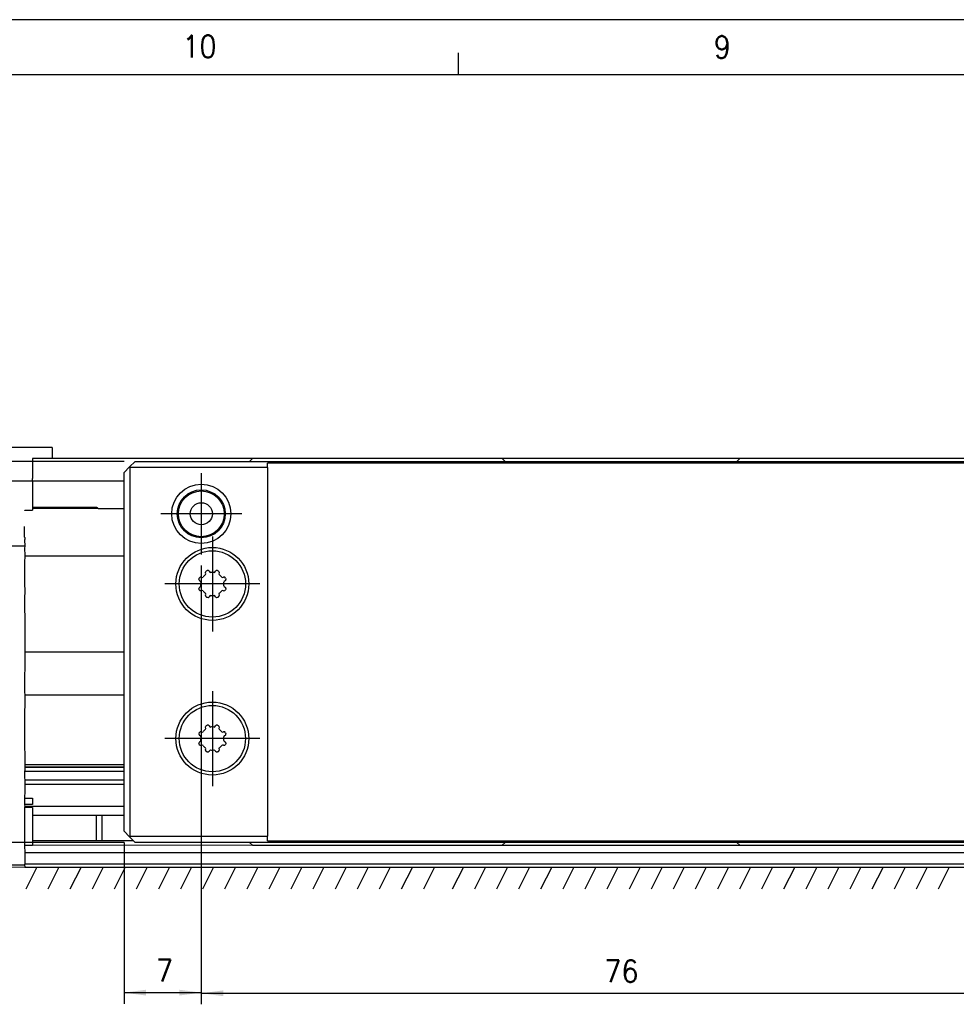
# Model space of a CAD drawing. Header units: millimetres. Extents: x -285 to 3669, y -217 to 203.
# Tile 6 of 21: x -163 to -79, y 114 to 203. Entities that reach past the tile are written whole.
import ezdxf

# ---------------------------------------------------------------- set-up
doc = ezdxf.new("R2010")
doc.units = ezdxf.units.MM
doc.linetypes.add('DOT_CENTER', pattern=[14, 12, -1, 0, -1])
doc.layers.add('1', color=7, linetype='Continuous')
doc.styles.add('CONVERTER_11', font='txt.shx', dxfattribs={"width": 0.9})
doc.dimstyles.new('ME10_DIM_13', dxfattribs={"dimtxt": 2, "dimasz": 2, "dimexe": 1, "dimexo": 1, "dimgap": 1, "dimtad": 1, "dimdsep": 46, "dimtxsty": 'CONVERTER_11', "dimsah": 1, "dimcen": 0.09, "dimclrd": 2, "dimclre": 2, "dimclrt": 2, "dimadec": 0, "dimazin": 0, "dimtfac": 1, "dimtdec": 4, "dimtix": 1, "dimtmove": 0, "dimatfit": 3, "dimfxl": 1, "dimtolj": 1, "dimtzin": 0, "dimarcsym": 0})
doc.dimstyles.new('ME10_DIM_14', dxfattribs={"dimtxt": 2, "dimasz": 2, "dimexe": 1, "dimexo": 1, "dimgap": 1, "dimtad": 1, "dimdsep": 46, "dimtxsty": 'CONVERTER_11', "dimsah": 1, "dimcen": 0.09, "dimclrd": 2, "dimclre": 2, "dimclrt": 2, "dimadec": 0, "dimazin": 0, "dimtfac": 1, "dimtdec": 4, "dimtix": 1, "dimtmove": 0, "dimatfit": 3, "dimfxl": 1, "dimtolj": 1, "dimtzin": 0, "dimarcsym": 0})
doc.dimstyles.new('ME10_DIM_15', dxfattribs={"dimtxt": 2, "dimasz": 2, "dimexe": 1, "dimexo": 1, "dimgap": 1, "dimtad": 1, "dimdec": 0, "dimdsep": 46, "dimtxsty": 'CONVERTER_11', "dimsah": 1, "dimcen": 0.09, "dimclrd": 2, "dimclre": 2, "dimclrt": 2, "dimadec": 0, "dimazin": 0, "dimtfac": 1, "dimtdec": 4, "dimtix": 1, "dimtmove": 0, "dimatfit": 3, "dimfxl": 1, "dimtolj": 1, "dimtzin": 0, "dimarcsym": 0})
doc.dimstyles.new('ME10_DIM_16', dxfattribs={"dimtxt": 2, "dimasz": 2, "dimexe": 1, "dimexo": 1, "dimgap": 1, "dimtad": 1, "dimdec": 0, "dimdsep": 46, "dimtxsty": 'CONVERTER_11', "dimsah": 1, "dimcen": 0.09, "dimclrd": 2, "dimclre": 2, "dimclrt": 2, "dimadec": 0, "dimazin": 0, "dimtfac": 1, "dimtdec": 4, "dimtix": 1, "dimtmove": 0, "dimatfit": 3, "dimfxl": 1, "dimtolj": 1, "dimtzin": 0, "dimarcsym": 0})

# ---------------------------------------------------------------- blocks, each defined once
blk = doc.blocks.new('Regla_G-3040-VS4__3', base_point=(-177.3645490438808, 126.2364653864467))
at = {"color": 7, "linetype": 'Continuous'}
for p, q in [((-160.4148033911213, 164.2364543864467), (-168.4147342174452, 164.2364542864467)), ((-160.4148033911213, 164.2364543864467), (-160.4148033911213, 163.2364543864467)), ((-162.2148033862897, 163.2364543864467), (-162.2148033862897, 161.4364652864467)), ((-160.4148033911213, 163.2364543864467), (-162.2148033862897, 163.2364543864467)), ((-142.2921966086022, 163.2364653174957), (-160.4148033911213, 163.2364543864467)), ((-131.8735862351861, 163.2364653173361), (-142.2921966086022, 163.2364653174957)), ((-125.9268784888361, 163.236465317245), (-131.8735862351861, 163.2364653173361)), ((-119.6671971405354, 163.2364653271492), (-125.9268784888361, 163.236465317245)), ((-98.16719719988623, 163.2364653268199), (-119.6671971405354, 163.2364653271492)), ((-91.90847322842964, 163.236465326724), (-98.16719719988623, 163.2364653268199)), ((-85.96176547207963, 163.2364653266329), (-91.90847322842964, 163.236465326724)), ((-75.54219773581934, 163.2364653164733), (-85.96176547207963, 163.2364653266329)), ((-168.41481692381, 161.2364652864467), (-162.2148710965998, 161.2364652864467)), ((-162.2148710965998, 161.2364652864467), (-162.21488442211, 158.7376395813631)), ((-162.2148710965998, 161.2364652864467), (-153.9165669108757, 161.2364652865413)), ((-162.21488442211, 158.7376395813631), (-162.2148711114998, 158.5740329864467)), ((-162.21488442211, 158.7376395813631), (-156.2653313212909, 158.7157417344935)), ((-156.395216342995, 158.8360895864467), (-156.3952155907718, 158.7376395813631)), ((-156.2653313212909, 158.7157417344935), (-153.9165669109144, 158.7157413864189)), ((-162.8989076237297, 158.5376395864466), (-162.8989076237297, 158.5740329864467)), ((-162.8989076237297, 158.5740329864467), (-162.2148711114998, 158.5740329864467)), ((-162.9170932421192, 156.1114543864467), (-162.9150807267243, 157.0830235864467)), ((-162.8989073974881, 156.0779159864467), (-162.9170932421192, 156.1114543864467)), ((-162.8989073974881, 156.0779159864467), (-162.8994560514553, 155.9309411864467)), ((-167.895216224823, 155.3372266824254), (-162.8992527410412, 155.3372266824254)), ((-162.8994560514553, 155.9309411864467), (-162.9177637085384, 155.8622574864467)), ((-162.9177637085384, 155.8622574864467), (-162.8992527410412, 155.3372266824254)), ((-162.8992527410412, 155.3372266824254), (-162.9152162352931, 155.0914265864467)), ((-162.9152162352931, 155.0914265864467), (-162.8993848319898, 154.4994440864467)), ((-162.8993848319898, 154.4994440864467), (-162.8989480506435, 154.4386595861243)), ((-162.8989480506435, 154.4386595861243), (-162.8989616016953, 154.2386595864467)), ((-162.8989480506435, 154.4386595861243), (-153.9165669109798, 154.4386595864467)), ((-162.8989616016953, 154.2386595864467), (-162.9178184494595, 154.0219123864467)), ((-162.9178184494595, 154.0219123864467), (-162.9153667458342, 152.1254011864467)), ((-162.9153667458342, 152.1254011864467), (-162.8992670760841, 151.0120612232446)), ((-162.8992670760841, 151.0120612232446), (-162.9149456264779, 150.7991688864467)), ((-162.9149456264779, 150.7991688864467), (-162.8993046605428, 147.6918925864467)), ((-146.4406716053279, 150.6972186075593), (-146.3853139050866, 150.6742865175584)), ((-145.4459606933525, 150.674286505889), (-145.3906018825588, 150.6972186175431)), ((-162.8993046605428, 147.6918925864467), (-162.8993305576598, 147.0298757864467)), ((-162.8993305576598, 147.0298757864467), (-162.9000222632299, 146.9068284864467)), ((-162.9000222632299, 146.9068284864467), (-162.8993278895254, 146.7812467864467)), ((-162.8993278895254, 146.7812467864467), (-162.8989616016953, 145.9386595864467)), ((-162.8989209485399, 145.7386595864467), (-162.9170932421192, 142.1130584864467)), ((-162.8989616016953, 145.9386595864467), (-162.8989209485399, 145.7386595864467)), ((-162.8989209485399, 145.7386595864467), (-153.9165669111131, 145.7386595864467)), ((-162.9170932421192, 142.1130584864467), (-162.8989412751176, 141.8163191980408)), ((-162.8989412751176, 141.8163191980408), (-162.9170932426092, 139.4341249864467)), ((-153.9182573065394, 141.8163191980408), (-162.8989412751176, 141.8163191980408)), ((-162.9170932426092, 139.4341249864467), (-162.9161945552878, 138.6386880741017)), ((-162.9161594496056, 138.613058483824), (-162.9162265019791, 138.3050807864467)), ((-162.9162265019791, 138.3050807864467), (-162.9083417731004, 135.2364652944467)), ((-162.9161945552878, 138.6386880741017), (-162.9161594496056, 138.613058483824)), ((-153.918257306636, 135.5160425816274), (-162.914871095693, 135.5160425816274)), ((-153.916566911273, 135.2957669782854), (-162.914871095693, 135.2957669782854)), ((-162.9083417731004, 135.2364652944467), (-162.914871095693, 134.7364653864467)), ((-162.914871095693, 134.922624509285), (-153.9182573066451, 134.922624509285)), ((-162.914871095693, 134.7364653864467), (-162.8998057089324, 133.7443977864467)), ((-153.9165669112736, 135.2580139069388), (-162.9083417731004, 135.2364652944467)), ((-162.914871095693, 134.134306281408), (-153.9182573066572, 134.134306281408)), ((-162.8998057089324, 133.7443977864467), (-162.9018386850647, 133.6364653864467)), ((-162.8998057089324, 133.7443977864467), (-153.9182573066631, 133.7443978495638)), ((-162.9000809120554, 133.1473689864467), (-162.9156531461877, 132.500144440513)), ((-162.9000784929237, 133.4146749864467), (-162.9019563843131, 133.2364653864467)), ((-162.9019563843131, 133.2364653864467), (-162.9000809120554, 133.1473689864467)), ((-162.9018386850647, 133.6364653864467), (-162.9000784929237, 133.4146749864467)), ((-162.9156531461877, 132.500144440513), (-162.2156531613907, 132.5001504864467)), ((-162.9156531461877, 132.500144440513), (-162.9155984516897, 131.9136593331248)), ((-162.2155984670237, 131.9136603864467), (-162.9155984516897, 131.9136593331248)), ((-162.9155984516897, 131.9136593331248), (-162.899618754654, 131.7396790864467)), ((-162.899618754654, 131.7396790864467), (-162.91558222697, 131.6375519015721)), ((-162.2155822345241, 131.6375558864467), (-162.91558222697, 131.6375519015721)), ((-162.91558222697, 131.6375519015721), (-162.9155720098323, 128.2056803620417)), ((-153.9182573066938, 131.7396790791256), (-162.899618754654, 131.7396790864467)), ((-162.2155957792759, 130.9636504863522), (-156.395743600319, 130.9636504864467)), ((-156.395743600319, 130.9636504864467), (-153.9182573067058, 130.9636504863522)), ((-156.3957435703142, 128.6636503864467), (-156.395743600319, 130.9636504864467)), ((-155.8957435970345, 129.8136503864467), (-155.8957436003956, 130.9636504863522)), ((-155.8957436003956, 128.6636503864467), (-155.8957435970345, 129.8136503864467)), ((-162.215595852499, 128.6636503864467), (-156.3957435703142, 128.6636503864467)), ((-156.3957435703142, 128.6636503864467), (-153.093728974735, 128.6636503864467)), ((-162.2155718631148, 128.2091499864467), (-162.9155720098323, 128.2056803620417)), ((-162.9155720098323, 128.2056803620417), (-162.8994494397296, 127.5364652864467)), ((-162.8994494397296, 127.5364652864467), (-162.9028372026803, 127.2364653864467)), ((77.20678565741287, 127.5364653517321), (-162.8994494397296, 127.5364652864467)), ((-162.2155823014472, 128.2533287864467), (-142.2921965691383, 128.2364763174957)), ((-142.2921965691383, 128.2364763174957), (-131.8735862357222, 128.2364762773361)), ((-131.8735862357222, 128.2364762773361), (-125.9268784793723, 128.236476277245)), ((-125.9268784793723, 128.236476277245), (-119.6671971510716, 128.2364762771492)), ((-119.6671971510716, 128.2364762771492), (-98.16719719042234, 128.2364762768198)), ((-98.16719719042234, 128.2364762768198), (-91.90847322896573, 128.236476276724)), ((-91.90847322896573, 128.236476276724), (-85.96176547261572, 128.2364762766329)), ((-85.96176547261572, 128.2364762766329), (-75.54219774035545, 128.2364762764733)), ((-162.9028372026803, 127.2364653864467), (-162.9026847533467, 126.5364653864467)), ((-167.9160146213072, 126.4364653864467), (-162.914871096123, 126.4364653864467)), ((-162.9026847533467, 126.5364653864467), (-162.914871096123, 126.4364653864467)), ((-162.914871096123, 126.4364653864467), (-162.9027694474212, 126.2364653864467)), ((-162.9027694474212, 126.2364653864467), (76.34011901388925, 126.2364653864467)), ((-162.9026847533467, 126.5364653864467), (76.54011901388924, 126.5364653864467))]:
    blk.add_line(p, q, dxfattribs=at)
for points, knots in [([(-162.2148710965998, 161.2364652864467), (-162.2148684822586, 161.2389060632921), (-162.2148476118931, 161.2584322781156), (-162.2147866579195, 161.2995993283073), (-162.2148105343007, 161.3638252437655), (-162.214805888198, 161.4109656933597), (-162.2148033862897, 161.4364652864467)], [0, 0, 0, 0, 0.0073223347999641, 0.058578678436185, 0.1235012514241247, 0.2000000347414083, 0.2000000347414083, 0.2000000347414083, 0.2000000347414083]), ([(-162.2148710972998, 158.836049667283), (-161.7869306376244, 158.8360525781), (-160.9310497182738, 158.8360583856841), (-159.533166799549, 158.8360679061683), (-158.021222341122, 158.8360781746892), (-156.9372183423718, 158.8360857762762), (-156.395216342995, 158.8360895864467)], [0, 0, 0, 0, 1.283821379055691, 2.567642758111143, 4.193648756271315, 5.81965475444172, 5.81965475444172, 5.81965475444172, 5.81965475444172]), ([(-156.395216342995, 158.8360895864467), (-156.3727213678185, 158.8145772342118), (-156.3300586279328, 158.7737781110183), (-156.286107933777, 158.734370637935), (-156.2653313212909, 158.7157417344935)], [0, 0, 0, 0, 0.0933697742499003, 0.1770799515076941, 0.1770799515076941, 0.1770799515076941, 0.1770799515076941]), ([(-162.2156531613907, 132.5001504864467), (-162.2156484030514, 132.4630612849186), (-162.2156373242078, 132.3765782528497), (-162.215623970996, 132.2422198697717), (-162.2156102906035, 132.0838123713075), (-162.2156027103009, 131.9747987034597), (-162.2155984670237, 131.9136603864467)], [0, 0, 0, 0, 0.1112676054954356, 0.2594490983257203, 0.4030751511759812, 0.5864901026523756, 0.5864901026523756, 0.5864901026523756, 0.5864901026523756]), ([(-162.2155822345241, 131.6375558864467), (-162.2155764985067, 131.5294150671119), (-162.2155646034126, 131.3047799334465), (-162.2155851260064, 131.0801448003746), (-162.2155957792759, 130.9636504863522)], [0, 0, 0, 0, 0.3244224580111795, 0.6739054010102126, 0.6739054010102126, 0.6739054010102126, 0.6739054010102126]), ([(-162.2155957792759, 130.9636504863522), (-162.2155810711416, 130.943081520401), (-162.2155515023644, 130.9017504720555), (-162.2155553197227, 130.7139672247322), (-162.2155408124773, 130.3957824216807), (-162.2155405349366, 129.9463571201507), (-162.2155402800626, 129.4938635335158), (-162.2155458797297, 129.1338830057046), (-162.2155498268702, 128.8579726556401), (-162.2155797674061, 128.7315827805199), (-162.215595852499, 128.6636503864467)], [0, 0, 0, 0, 0.061706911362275, 0.1239931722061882, 0.5633497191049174, 1.016261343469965, 1.472269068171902, 1.920830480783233, 2.096202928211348, 2.300000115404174, 2.300000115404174, 2.300000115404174, 2.300000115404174]), ([(-162.215595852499, 128.6636503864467), (-162.2155835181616, 128.5973115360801), (-162.2155581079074, 128.4605376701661), (-162.2155740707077, 128.3237638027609), (-162.2155823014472, 128.2533287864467)], [0, 0, 0, 0, 0.1990165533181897, 0.4103216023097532, 0.4103216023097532, 0.4103216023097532, 0.4103216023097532])]:
    blk.add_open_spline(points, degree=3, knots=knots, dxfattribs=at)
blk.add_open_spline([(-162.2155823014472, 128.2533287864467), (-162.2155805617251, 128.2459656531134), (-162.215577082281, 128.2312393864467), (-162.2155736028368, 128.21651311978), (-162.2155718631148, 128.2091499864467)], degree=3, dxfattribs=at)
blk = doc.blocks.new('Cabeza__4', base_point=(-153.917091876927, 128.2364762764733))
at = {"color": 7, "linetype": 'Continuous'}
for p, q in [((-142.2921966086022, 163.2364653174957), (-142.5421944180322, 162.9864762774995)), ((-131.8735862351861, 163.2364653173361), (-142.2921966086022, 163.2364653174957)), ((-125.9268784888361, 163.236465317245), (-131.8735862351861, 163.2364653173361)), ((-119.6671971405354, 163.2364653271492), (-125.9268784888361, 163.236465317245)), ((-119.417208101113, 162.9864762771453), (-119.6671971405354, 163.2364653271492)), ((-98.16719719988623, 163.2364653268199), (-98.41718659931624, 162.9864762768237)), ((-91.90847322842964, 163.236465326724), (-98.16719719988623, 163.2364653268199)), ((-85.96176547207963, 163.2364653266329), (-91.90847322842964, 163.236465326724)), ((-75.54219773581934, 163.2364653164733), (-85.96176547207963, 163.2364653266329)), ((-153.4168123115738, 162.4861816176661), (-153.9169474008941, 161.9860848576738)), ((-152.9166104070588, 162.9864283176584), (-153.4168123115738, 162.4861816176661)), ((-153.4168123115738, 162.4861816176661), (-153.3650780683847, 162.4344762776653)), ((-153.3650780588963, 129.0384762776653), (-153.3650780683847, 162.4344762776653)), ((-140.91600085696, 162.4344762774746), (-153.3650780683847, 162.4344762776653)), ((-152.9166104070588, 162.9864283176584), (-142.5421944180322, 162.9864762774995)), ((-142.5421944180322, 162.9864762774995), (-119.417208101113, 162.9864762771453)), ((-76.91710533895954, 162.8344762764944), (-140.9160279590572, 162.8344762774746)), ((-140.91600085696, 162.4344762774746), (-140.9160279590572, 162.8344762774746)), ((-140.91600085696, 162.4344762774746), (-140.9160008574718, 129.0384762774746)), ((-119.417208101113, 162.9864762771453), (-98.41718659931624, 162.9864762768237)), ((-98.41718659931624, 162.9864762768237), (-75.29219725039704, 162.9864762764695)), ((-153.917091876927, 129.4869283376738), (-153.9169474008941, 161.9860848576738)), ((-146.9351690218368, 152.4973539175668), (-146.8373959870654, 152.4756782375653)), ((-146.8373959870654, 152.4756782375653), (-146.7655821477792, 152.5029208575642)), ((-146.5320817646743, 152.7364383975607), (-146.50316901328, 152.7931054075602)), ((-146.50316901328, 152.7931054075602), (-146.5265246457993, 152.9060342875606)), ((-146.4406716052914, 153.0757339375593), (-146.3853127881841, 153.0986660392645)), ((-146.2046166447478, 153.0394023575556), (-146.1507947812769, 152.9549191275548)), ((-146.1507947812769, 152.9549191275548), (-146.080748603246, 152.9233991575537)), ((-145.7505114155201, 152.9233991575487), (-145.6804770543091, 152.9549043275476)), ((-145.6804770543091, 152.9549043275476), (-145.626659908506, 153.0393879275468)), ((-145.445959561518, 153.098666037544), (-145.3906018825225, 153.0757339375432)), ((-145.30474403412, 152.9060272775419), (-145.3264191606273, 152.8082568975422)), ((-145.3264191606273, 152.8082568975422), (-145.2991782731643, 152.7364384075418)), ((-145.065677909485, 152.5029208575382), (-144.9938976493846, 152.4756716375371)), ((-144.9938976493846, 152.4756716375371), (-144.8960981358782, 152.4973539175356)), ((-147.1379990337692, 152.3019424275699), (-147.1277777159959, 152.3561345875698)), ((-147.1277777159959, 152.3561345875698), (-147.1048507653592, 152.4114919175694)), ((-147.0685202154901, 151.5974997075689), (-146.9840346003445, 151.6513212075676)), ((-146.9840587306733, 152.1216466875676), (-147.0684975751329, 152.1754380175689)), ((-146.9525157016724, 152.0515889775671), (-146.9840587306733, 152.1216466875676)), ((-146.9840346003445, 151.6513212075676), (-146.9516347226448, 151.7103560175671)), ((-146.9516347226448, 151.7103560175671), (-146.9655785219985, 151.8864762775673)), ((-144.8472276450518, 152.1216313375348), (-144.8787512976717, 152.0517295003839)), ((-144.8787443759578, 151.7213635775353), (-144.847227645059, 151.6513212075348)), ((-144.7627696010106, 152.1754380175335), (-144.8472276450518, 152.1216313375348)), ((-144.847227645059, 151.6513212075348), (-144.7627696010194, 151.5975145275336)), ((-144.7264227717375, 152.411491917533), (-144.70349582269, 152.3561345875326)), ((-144.70349582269, 152.3561345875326), (-144.6932933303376, 152.3019436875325)), ((-147.1277777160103, 151.4168179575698), (-147.1379684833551, 151.4710095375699)), ((-147.1048507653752, 151.3614606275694), (-147.1277777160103, 151.4168179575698)), ((-146.8374283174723, 151.2972671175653), (-146.9351690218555, 151.2755986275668)), ((-146.765582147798, 151.2700316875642), (-146.8374283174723, 151.2972671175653)), ((-146.5048430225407, 150.9646956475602), (-146.5320817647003, 151.0365141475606)), ((-146.5265260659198, 150.8669114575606), (-146.5048430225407, 150.9646956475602)), ((-146.4406716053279, 150.6972186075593), (-146.3853139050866, 150.6742865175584)), ((-146.1508045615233, 150.8180180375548), (-146.2046072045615, 150.7335646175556)), ((-146.0807486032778, 150.8495533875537), (-146.1508045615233, 150.8180180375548)), ((-145.6804673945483, 150.8180334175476), (-145.7505114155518, 150.8495533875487)), ((-145.6266694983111, 150.7335796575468), (-145.6804673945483, 150.8180334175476)), ((-145.4459606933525, 150.674286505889), (-145.3906018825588, 150.6972186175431)), ((-145.2991782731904, 151.0365141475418), (-145.3280788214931, 150.9798469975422)), ((-145.3280788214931, 150.9798469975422), (-145.3047424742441, 150.8669182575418)), ((-144.9938662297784, 151.2972743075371), (-145.0656779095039, 151.2700316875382)), ((-144.8960981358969, 151.2755986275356), (-144.9938662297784, 151.2972743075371)), ((-144.7034958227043, 151.4168179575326), (-144.7264227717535, 151.361460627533)), ((-144.6932927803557, 151.4710093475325), (-144.7034958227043, 151.4168179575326)), ((-146.4406716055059, 139.0757339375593), (-146.3853127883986, 139.0986660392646)), ((-145.4459595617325, 139.098666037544), (-145.3906018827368, 139.0757339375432)), ((-147.1379990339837, 138.3019424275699), (-147.1277777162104, 138.3561345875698)), ((-147.1277777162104, 138.3561345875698), (-147.1048507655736, 138.4114919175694)), ((-146.9351690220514, 138.4973539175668), (-146.8373959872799, 138.4756782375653)), ((-146.8373959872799, 138.4756782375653), (-146.7655821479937, 138.5029208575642)), ((-146.5320817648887, 138.7364383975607), (-146.5031690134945, 138.7931054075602)), ((-146.5031690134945, 138.7931054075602), (-146.5265246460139, 138.9060342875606)), ((-146.2046166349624, 139.0394023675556), (-146.1507947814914, 138.9549191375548)), ((-146.1507947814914, 138.9549191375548), (-146.0807486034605, 138.9233991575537)), ((-145.7505114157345, 138.9233991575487), (-145.6804770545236, 138.9549043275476)), ((-145.6804770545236, 138.9549043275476), (-145.6266599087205, 139.0393879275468)), ((-145.3047440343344, 138.9060272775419), (-145.3264191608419, 138.8082568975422)), ((-145.3264191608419, 138.8082568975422), (-145.2991782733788, 138.7364384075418)), ((-145.0656779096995, 138.5029208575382), (-144.9938662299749, 138.4756782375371)), ((-144.9938662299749, 138.4756782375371), (-144.8960981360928, 138.4973539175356)), ((-144.726422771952, 138.411491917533), (-144.7034958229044, 138.3561345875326)), ((-144.7034958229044, 138.3561345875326), (-144.693293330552, 138.3019436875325)), ((-147.1277777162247, 137.4168179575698), (-147.1379684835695, 137.4710095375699)), ((-147.1048507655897, 137.3614606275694), (-147.1277777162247, 137.4168179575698)), ((-147.0685202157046, 137.5974997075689), (-146.984034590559, 137.6513212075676)), ((-146.9840587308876, 138.1216467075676), (-147.0684975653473, 138.1754380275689)), ((-146.9525157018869, 138.0515889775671), (-146.9840587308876, 138.1216467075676)), ((-146.984034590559, 137.6513212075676), (-146.9516347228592, 137.7103560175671)), ((-146.9516347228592, 137.7103560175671), (-146.9655785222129, 137.8864762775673)), ((-144.8472276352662, 138.1216313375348), (-144.8787512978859, 138.0517295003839)), ((-144.8787443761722, 137.7213635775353), (-144.8472276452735, 137.6513212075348)), ((-144.7627696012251, 138.1754380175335), (-144.8472276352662, 138.1216313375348)), ((-144.8472276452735, 137.6513212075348), (-144.7627696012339, 137.5975145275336)), ((-144.7034958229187, 137.4168179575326), (-144.726422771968, 137.361460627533)), ((-144.6932927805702, 137.4710093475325), (-144.7034958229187, 137.4168179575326)), ((-146.8374283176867, 137.2972671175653), (-146.9351690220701, 137.2755986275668)), ((-146.7655821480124, 137.2700316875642), (-146.8374283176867, 137.2972671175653)), ((-146.5048430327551, 136.9646956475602), (-146.5320817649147, 137.0365141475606)), ((-146.5265260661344, 136.8669114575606), (-146.5048430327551, 136.9646956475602)), ((-146.385313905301, 136.6742865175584), (-146.4406716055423, 136.6972186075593)), ((-146.1508045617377, 136.8180180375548), (-146.2046072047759, 136.7335646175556)), ((-146.0807486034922, 136.8495533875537), (-146.1508045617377, 136.8180180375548)), ((-145.6804673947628, 136.8180334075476), (-145.7505114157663, 136.8495533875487)), ((-145.6266695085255, 136.7335796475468), (-145.6804673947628, 136.8180334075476)), ((-145.3906018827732, 136.6972186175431), (-145.4459606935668, 136.6742865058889)), ((-145.2991782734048, 137.0365141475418), (-145.3280788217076, 136.9798469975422)), ((-145.3280788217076, 136.9798469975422), (-145.3047424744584, 136.8669182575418)), ((-144.9938662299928, 137.2972743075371), (-145.0656779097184, 137.2700316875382)), ((-144.8960981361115, 137.2755986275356), (-144.9938662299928, 137.2972743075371)), ((-153.4167822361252, 128.9867113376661), (-153.917091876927, 129.4869283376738)), ((-153.3650780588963, 129.0384762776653), (-153.4167822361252, 128.9867113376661)), ((-153.4167822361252, 128.9867113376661), (-152.9166170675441, 128.4865248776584)), ((-153.3650780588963, 129.0384762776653), (-140.9160008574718, 129.0384762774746)), ((-142.5421967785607, 128.4864762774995), (-152.9166170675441, 128.4865248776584)), ((-119.4171971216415, 128.4864762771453), (-142.5421967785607, 128.4864762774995)), ((-142.5421967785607, 128.4864762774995), (-142.2921965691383, 128.2364763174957)), ((-140.9160279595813, 128.6384762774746), (-140.9160008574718, 129.0384762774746)), ((-140.9160279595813, 128.6384762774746), (-76.91710534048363, 128.6384762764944)), ((-119.6671971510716, 128.2364762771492), (-119.4171971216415, 128.4864762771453)), ((-98.41719719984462, 128.4864762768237), (-119.4171971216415, 128.4864762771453)), ((-75.29219740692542, 128.4864762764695), (-98.41719719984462, 128.4864762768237)), ((-98.41719719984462, 128.4864762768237), (-98.16719719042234, 128.2364762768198)), ((-142.2921965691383, 128.2364763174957), (-131.8735862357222, 128.2364762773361)), ((-131.8735862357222, 128.2364762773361), (-125.9268784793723, 128.236476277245)), ((-125.9268784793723, 128.236476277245), (-119.6671971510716, 128.2364762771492)), ((-98.16719719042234, 128.2364762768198), (-91.90847322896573, 128.236476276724)), ((-91.90847322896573, 128.236476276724), (-85.96176547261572, 128.2364762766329)), ((-85.96176547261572, 128.2364762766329), (-75.54219774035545, 128.2364762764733))]:
    blk.add_line(p, q, dxfattribs=at)
for centre, radius in [((-146.9180708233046, 158.2364762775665), 2.680423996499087), ((-146.9180708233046, 158.2364762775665), 2.172405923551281), ((-146.9180708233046, 158.2364762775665), 2.075000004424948), ((-146.9180708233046, 158.2364762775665), 1.000000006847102), ((-145.9160008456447, 151.8864762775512), 3.301999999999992), ((-145.9160008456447, 151.8864762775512), 2.999979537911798), ((-145.9170780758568, 137.8864762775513), 3.302000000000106), ((-145.9170780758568, 137.8864762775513), 3.000000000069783)]:
    blk.add_circle(centre, radius, dxfattribs=at)
for centre, radius, start, end in [((-146.9692844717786, 152.3541785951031), 0.1471836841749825, 76.5976230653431, 157.0828309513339), ((-145.9157877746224, 151.8866893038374), 1.049710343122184, 125.9520943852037, 144.0521153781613), ((-146.3827172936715, 152.9400848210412), 0.1475106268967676, 113.13396266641, 180.6141368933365), ((-146.3299602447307, 152.9623321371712), 0.1471422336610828, 31.58617770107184, 112.0975057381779), ((-145.915630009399, 151.8864762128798), 1.049987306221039, 80.95224071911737, 99.04775927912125), ((-145.501604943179, 152.9632346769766), 0.1464174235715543, 67.66345717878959, 148.6603309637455), ((-145.4501147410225, 152.939157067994), 0.1489799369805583, 359.7480290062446, 66.45501603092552), ((-145.9158431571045, 151.8863185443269), 1.050228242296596, 35.95238148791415, 54.04340152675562), ((-144.8615055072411, 152.3551316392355), 0.146368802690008, 22.6472561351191, 103.6705541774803), ((-146.9898914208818, 152.3009684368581), 0.1481108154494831, 179.6232148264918, 237.945527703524), ((-146.9896793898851, 151.4719028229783), 0.1482917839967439, 122.1176902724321, 180.3451424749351), ((-145.9159979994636, 151.8865122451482), 1.049580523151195, 170.9510186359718, 180.001963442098), ((-145.916006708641, 151.8865503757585), 1.050325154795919, 359.9959579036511, 9.04816812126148), ((-145.9159990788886, 151.8864986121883), 1.050317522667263, 350.9542010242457, 359.9987816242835), ((-144.843158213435, 152.3019178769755), 0.1498648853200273, 302.4393987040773, 0.00986779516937), ((-144.8422152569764, 151.471551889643), 0.1489234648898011, 359.7912656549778, 57.76003787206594), ((-146.9697642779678, 151.4178257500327), 0.1463741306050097, 202.6484405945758, 283.6711053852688), ((-145.9157877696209, 151.8862632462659), 1.04971035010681, 215.9478846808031, 234.0479055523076), ((-146.3824025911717, 150.833061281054), 0.1478124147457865, 179.4618808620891, 246.7833368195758), ((-146.3296668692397, 150.8097262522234), 0.1464257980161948, 247.664103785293, 328.658485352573), ((-145.9156300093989, 151.8864763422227), 1.049987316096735, 260.9522408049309, 279.0477591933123), ((-145.5013033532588, 150.8106389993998), 0.1471557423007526, 211.5779718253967, 292.091217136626), ((-145.4501222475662, 150.833800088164), 0.1489871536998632, 293.5469235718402, 0.2502278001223), ((-145.9158431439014, 151.8866340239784), 1.050228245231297, 305.9565974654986, 324.0476170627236), ((-144.8619853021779, 151.4187690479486), 0.1471783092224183, 256.5981714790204, 337.0840182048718), ((-146.3299602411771, 138.9623321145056), 0.1471422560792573, 31.58618726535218, 112.0975037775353), ((-145.5016049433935, 138.9632346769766), 0.1464174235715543, 67.66345717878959, 148.6603309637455), ((-146.9898914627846, 138.3009684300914), 0.1481107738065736, 179.6232121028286, 237.94554120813), ((-146.969284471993, 138.3541785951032), 0.1471836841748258, 76.59762306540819, 157.0828309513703), ((-145.9163260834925, 137.8872275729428), 1.048958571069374, 125.9455538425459, 144.0586559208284), ((-146.382717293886, 138.9400848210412), 0.1475106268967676, 113.13396266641, 180.6141368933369), ((-145.9156300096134, 137.8864752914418), 1.049988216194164, 80.95224862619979, 99.0477513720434), ((-145.4501147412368, 138.9391570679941), 0.1489799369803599, 359.7480290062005, 66.45501603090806), ((-145.916382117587, 137.8857796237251), 1.050980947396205, 35.95891412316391, 54.03686889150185), ((-144.8615055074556, 138.3551316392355), 0.146368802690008, 22.6472561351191, 103.6705541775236), ((-144.8431582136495, 138.3019178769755), 0.1498648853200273, 302.4393987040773, 0.00986779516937), ((-146.9896793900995, 137.4719028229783), 0.1482917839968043, 122.1176902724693, 180.3451424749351), ((-146.9697642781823, 137.4178257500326), 0.1463741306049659, 202.6484405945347, 283.6711053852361), ((-145.917068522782, 137.8865969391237), 1.048510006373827, 170.9463885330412, 180.0065935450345), ((-144.8619853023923, 137.4187690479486), 0.147178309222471, 256.5981714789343, 337.0840182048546), ((-145.9170772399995, 137.8864657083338), 1.051395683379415, 0.00057596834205, 9.04355005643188), ((-145.9170696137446, 137.8865833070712), 1.051388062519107, 350.9588152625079, 359.9941673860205), ((-144.8422152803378, 137.4715518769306), 0.1489234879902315, 359.7912705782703, 57.76003294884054), ((-145.9163260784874, 137.8857249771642), 1.048958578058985, 215.9413441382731, 234.0544460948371), ((-146.3824025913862, 136.833061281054), 0.1478124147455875, 179.4618808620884, 246.7833368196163), ((-146.3296668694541, 136.8097262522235), 0.1464257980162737, 247.6641037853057, 328.6584853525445), ((-145.9156300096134, 137.8864772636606), 1.04998822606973, 260.9522487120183, 279.047751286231), ((-145.5013033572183, 136.810639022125), 0.1471557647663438, 211.577981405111, 292.0912151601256), ((-145.4501222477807, 136.8338000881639), 0.1489871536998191, 293.5469235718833, 0.25022780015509), ((-145.9163821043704, 137.8871729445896), 1.050980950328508, 305.9631301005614, 324.0410844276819)]:
    blk.add_arc(centre, radius, start, end, dxfattribs=at)
for points in [[(-146.5265246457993, 152.9060342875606), (-146.5271404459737, 152.911445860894), (-146.5283720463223, 152.9222690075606), (-146.529603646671, 152.9330921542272), (-146.5302194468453, 152.9385037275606)], [(-145.3011362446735, 152.9385018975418), (-145.3017375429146, 152.9330894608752), (-145.3029401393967, 152.9222645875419), (-145.3041427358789, 152.9114397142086), (-145.30474403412, 152.9060272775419)], [(-146.5302084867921, 150.8344495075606), (-146.52959474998, 150.8398598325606), (-146.5283672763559, 150.8506804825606), (-146.5271398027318, 150.8615011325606), (-146.5265260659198, 150.8669114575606)], [(-145.3047424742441, 150.8669182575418), (-145.3041414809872, 150.8615070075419), (-145.3029394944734, 150.8506845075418), (-145.3017375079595, 150.8398620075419), (-145.3011365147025, 150.8344507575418)], [(-146.5265246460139, 138.9060342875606), (-146.5271404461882, 138.9114458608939), (-146.5283720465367, 138.9222690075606), (-146.5296036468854, 138.9330921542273), (-146.5302194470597, 138.9385037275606)], [(-145.301136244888, 138.9385018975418), (-145.3017375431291, 138.9330894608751), (-145.3029401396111, 138.9222645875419), (-145.3041427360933, 138.9114397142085), (-145.3047440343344, 138.9060272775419)], [(-146.5302084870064, 136.8344495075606), (-146.5295947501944, 136.8398598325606), (-146.5283672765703, 136.8506804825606), (-146.5271398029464, 136.8615011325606), (-146.5265260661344, 136.8669114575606)], [(-145.3047424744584, 136.8669182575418), (-145.3041414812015, 136.8615070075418), (-145.3029394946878, 136.8506845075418), (-145.3017375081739, 136.8398620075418), (-145.301136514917, 136.8344507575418)]]:
    blk.add_open_spline(points, degree=3, dxfattribs=at)
at = {"layer": '1', "color": 2, "linetype": 'DOT_CENTER'}
for p, q in [((-146.9180708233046, 161.9159414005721), (-146.9180708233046, 154.5570111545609)), ((-143.2386057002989, 158.2364762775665), (-150.5975359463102, 158.2364762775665)), ((-145.9160008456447, 156.1884762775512), (-145.9160008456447, 147.5844762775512)), ((-141.6140008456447, 151.8864762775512), (-150.2180008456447, 151.8864762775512)), ((-145.9170780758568, 142.1884762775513), (-145.9170780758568, 133.5844762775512)), ((-141.6150780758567, 137.8864762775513), (-150.2190780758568, 137.8864762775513))]:
    blk.add_line(p, q, dxfattribs=at)
blk = doc.blocks.new('Regla_serie_G-3040-VS4__5', base_point=(-177.3645490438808, 126.2364653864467))
for name, p in [('Regla_G-3040-VS4__3', (-177.3645490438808, 126.2364653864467)), ('Cabeza__4', (-153.917091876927, 128.2364762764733))]:
    blk.add_blockref(name, p)
blk = doc.blocks.new('*D49')
at = {"layer": '1', "color": 2, "linetype": 'Continuous'}
for p, q in [((-146.9180708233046, 153.557011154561), (-146.9180708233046, 113.8783907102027)), ((-153.917091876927, 128.4869283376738), (-153.917091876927, 113.8783907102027)), ((-153.917091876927, 114.8783907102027), (-146.9180708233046, 114.8783907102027))]:
    blk.add_line(p, q, dxfattribs=at)
at = {"layer": '1', "color": 2}
for points in [[(-151.917091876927, 115.1416957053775), (-151.917091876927, 114.6150857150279), (-153.917091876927, 114.8783907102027)], [(-148.9180708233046, 114.6150857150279), (-148.9180708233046, 115.1416957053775), (-146.9180708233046, 114.8783907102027)]]:
    blk.add_solid(points, dxfattribs=at)
at = {"layer": '1', "color": 2, "insert": (-151.0175813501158, 115.8783907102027), "char_height": 2, "attachment_point": 7, "rotation": 0.00013888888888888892, "line_spacing_factor": 0.60024009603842, "style": 'CONVERTER_11'}
blk.add_mtext('7', dxfattribs=at)
blk = doc.blocks.new('*D50')
at = {"layer": '1', "color": 2, "linetype": 'Continuous'}
for p, q in [((-146.9180708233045, 153.5570111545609), (-146.9180708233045, 113.8214907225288)), ((-70.91707825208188, 128.5610635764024), (-70.91707825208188, 113.8214907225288)), ((-146.9180708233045, 114.8214907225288), (-70.91707825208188, 114.8214907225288))]:
    blk.add_line(p, q, dxfattribs=at)
at = {"layer": '1', "color": 2}
for points in [[(-144.9180708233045, 115.0847957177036), (-144.9180708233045, 114.558185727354), (-146.9180708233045, 114.8214907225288)], [(-72.91707825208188, 114.558185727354), (-72.91707825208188, 115.0847957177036), (-70.91707825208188, 114.8214907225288)]]:
    blk.add_solid(points, dxfattribs=at)
at = {"layer": '1', "color": 2, "insert": (-110.4175745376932, 115.8214907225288), "char_height": 2, "attachment_point": 7, "rotation": 0.00013888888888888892, "line_spacing_factor": 0.60024009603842, "style": 'CONVERTER_11'}
blk.add_mtext('76', dxfattribs=at)
blk = doc.blocks.new('*D51')
at = {"layer": '1', "color": 2, "linetype": 'Continuous'}
for p, q in [((-153.916610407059, 162.9864283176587), (-210.5916104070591, 162.9864283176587)), ((-209.5916104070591, 162.9864283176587), (-209.5916104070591, 128.4865248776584)), ((-153.9166170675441, 128.4865248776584), (-210.5916104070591, 128.4865248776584))]:
    blk.add_line(p, q, dxfattribs=at)
at = {"layer": '1', "color": 2}
for points in [[(-209.3283054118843, 160.9864283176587), (-209.8549154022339, 160.9864283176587), (-209.5916104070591, 162.9864283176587)], [(-209.8549154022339, 130.4865248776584), (-209.3283054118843, 130.4865248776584), (-209.5916104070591, 128.4865248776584)]]:
    blk.add_solid(points, dxfattribs=at)
at = {"layer": '1', "color": 2, "insert": (-210.5916104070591, 145.2364737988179), "char_height": 2, "attachment_point": 7, "rotation": 90, "line_spacing_factor": 0.60024009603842, "style": 'CONVERTER_11'}
blk.add_mtext('34', dxfattribs=at)
blk = doc.blocks.new('*D52')
at = {"layer": '1', "color": 2, "linetype": 'Continuous'}
for p, q in [((-209.5916170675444, 132.4865248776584), (-209.5916170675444, 128.4865248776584)), ((-153.9166170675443, 128.4865248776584), (-210.5916170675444, 128.4865248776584)), ((-209.5916170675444, 128.4865248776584), (-209.5916170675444, 126.23646534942)), ((-205.215804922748, 126.23646534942), (-210.5916170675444, 126.23646534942)), ((-209.5916170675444, 126.23646534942), (-209.5916170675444, 121.27320084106))]:
    blk.add_line(p, q, dxfattribs=at)
at = {"layer": '1', "color": 2}
for points in [[(-209.8549220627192, 130.4865248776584), (-209.3283120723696, 130.4865248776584), (-209.5916170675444, 128.4865248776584)], [(-209.3283120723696, 124.23646534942), (-209.8549220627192, 124.23646534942), (-209.5916170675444, 126.23646534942)]]:
    blk.add_solid(points, dxfattribs=at)
at = {"layer": '1', "color": 2, "insert": (-210.5916170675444, 121.27320084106), "char_height": 2, "attachment_point": 7, "rotation": 90, "line_spacing_factor": 0.60024009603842, "style": 'CONVERTER_11'}
blk.add_mtext('2', dxfattribs=at)
blk = doc.blocks.new('Marco_a2', base_point=(304.2098802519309, -212.0197288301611))
at = {"layer": '1', "color": 2, "linetype": 'Continuous'}
for p, q in [((309.2098802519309, 202.9802711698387), (-284.7901197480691, 202.9802711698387)), ((-123.6401197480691, 197.9802711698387), (-123.6401197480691, 199.9802711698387))]:
    blk.add_line(p, q, dxfattribs=at)
at = {"layer": '1', "color": 7, "linetype": 'Continuous'}
blk.add_line((304.2098802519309, 197.9802711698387), (-264.7901197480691, 197.9802711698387), dxfattribs=at)
at = {"layer": '1', "color": 2, "char_height": 2, "attachment_point": 4, "line_spacing_factor": 1.20048019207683, "style": 'CONVERTER_11'}
for s, insert in [('10', (-148.6273359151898, 200.5650577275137)), ('9', (-100.513076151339, 200.5046126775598))]:
    blk.add_mtext(s, dxfattribs=dict(at, insert=insert))
blk = doc.blocks.new('Top', base_point=(304.2098802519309, -212.0197288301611))
blk.add_blockref('Marco_a2', (304.2098802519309, -212.0197288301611))
blk = doc.blocks.new('E', base_point=(6.99999999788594, 145.2364545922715))
at = {"layer": '1', "color": 7, "linetype": 'Continuous'}
for p, q in [((-161.8096021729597, 126.236463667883), (-162.8096021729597, 124.236463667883)), ((-159.8096021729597, 126.236463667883), (-160.8096021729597, 124.236463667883)), ((-157.8096021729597, 126.236463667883), (-158.8096021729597, 124.236463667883)), ((-155.8096021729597, 126.236463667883), (-156.8096021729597, 124.236463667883)), ((-153.8096021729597, 126.236463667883), (-154.8096021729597, 124.236463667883)), ((-151.8096021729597, 126.236463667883), (-152.8096021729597, 124.236463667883)), ((-149.8096021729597, 126.236463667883), (-150.8096021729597, 124.236463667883)), ((-147.8096021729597, 126.236463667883), (-148.8096021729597, 124.236463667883)), ((-145.8096021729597, 126.236463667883), (-146.8096021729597, 124.236463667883)), ((-143.8096021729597, 126.236463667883), (-144.8096021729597, 124.236463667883)), ((-141.8096021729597, 126.236463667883), (-142.8096021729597, 124.236463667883)), ((-139.8096021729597, 126.236463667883), (-140.8096021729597, 124.236463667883)), ((-137.8096021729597, 126.236463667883), (-138.8096021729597, 124.236463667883)), ((-135.8096021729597, 126.236463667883), (-136.8096021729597, 124.236463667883)), ((-133.8096021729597, 126.236463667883), (-134.8096021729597, 124.236463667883)), ((-131.8096021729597, 126.236463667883), (-132.8096021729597, 124.236463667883)), ((-129.8096021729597, 126.236463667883), (-130.8096021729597, 124.236463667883)), ((-127.8096021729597, 126.236463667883), (-128.8096021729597, 124.236463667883)), ((-125.8096021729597, 126.236463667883), (-126.8096021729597, 124.236463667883)), ((-123.1912519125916, 126.236463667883), (-124.1912519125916, 124.236463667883)), ((-121.1912519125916, 126.236463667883), (-122.1912519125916, 124.236463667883)), ((-119.1912519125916, 126.236463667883), (-120.1912519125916, 124.236463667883)), ((-117.1912519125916, 126.236463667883), (-118.1912519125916, 124.236463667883)), ((-115.1912519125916, 126.236463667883), (-116.1912519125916, 124.236463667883)), ((-113.1912519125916, 126.236463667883), (-114.1912519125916, 124.236463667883)), ((-111.1912519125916, 126.236463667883), (-112.1912519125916, 124.236463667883)), ((-109.1912519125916, 126.236463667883), (-110.1912519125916, 124.236463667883)), ((-107.1912519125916, 126.236463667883), (-108.1912519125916, 124.236463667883)), ((-105.1912519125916, 126.236463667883), (-106.1912519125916, 124.236463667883)), ((-103.1912519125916, 126.236463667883), (-104.1912519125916, 124.236463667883)), ((-101.1912519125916, 126.236463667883), (-102.1912519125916, 124.236463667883)), ((-99.19125191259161, 126.236463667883), (-100.1912519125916, 124.236463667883)), ((-97.19125191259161, 126.236463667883), (-98.19125191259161, 124.236463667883)), ((-95.19125191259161, 126.236463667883), (-96.19125191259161, 124.236463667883)), ((-93.19125191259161, 126.236463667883), (-94.19125191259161, 124.236463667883)), ((-91.19125191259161, 126.236463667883), (-92.19125191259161, 124.236463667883)), ((-89.19125191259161, 126.236463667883), (-90.19125191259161, 124.236463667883)), ((-87.19125191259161, 126.236463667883), (-88.19125191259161, 124.236463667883)), ((-85.19125191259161, 126.236463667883), (-86.19125191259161, 124.236463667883)), ((-83.19125191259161, 126.236463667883), (-84.19125191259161, 124.236463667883)), ((-81.19125191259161, 126.236463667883), (-82.19125191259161, 124.236463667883)), ((-79.19125191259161, 126.236463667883), (-80.19125191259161, 124.236463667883))]:
    blk.add_line(p, q, dxfattribs=at)
at = {"layer": '1', "color": 7, "linetype": 'Continuous', "const_width": 0.1}
blk.add_lwpolyline([(-204.215804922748, 126.23646534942), (249.890987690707, 126.23646534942)], dxfattribs=at)
blk.add_blockref('Regla_serie_G-3040-VS4__5', (-177.3645490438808, 126.2364653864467))
at = {"layer": '1'}
for base, p1, p2, dimstyle, picture, middle in [((-209.5916104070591, 162.9864283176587), (-152.9166170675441, 128.4865248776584), (-152.9166104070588, 162.9864283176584), 'ME10_DIM_15', '*D51', (-211.5916104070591, 146.7364737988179)), ((-209.5916170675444, 128.4865248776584), (-204.215804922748, 126.23646534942), (-152.9166170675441, 128.4865248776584), 'ME10_DIM_16', '*D52', (-211.5916170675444, 121.87320084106))]:
    dim = blk.add_linear_dim(base=base, p1=p1, p2=p2, angle=90, dimstyle=dimstyle, dxfattribs=at)
    dim.commit()
    dim.dimension.update_dxf_attribs({"geometry": picture, "text_midpoint": middle, "text_rotation": 90})
for base, p1, p2, dimstyle, picture, middle in [((-153.917091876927, 114.8783907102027), (-146.9180708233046, 154.5570111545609), (-153.917091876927, 129.4869283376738), 'ME10_DIM_13', '*D49', (-150.4175813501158, 116.8783907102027)), ((-146.9180708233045, 114.8214907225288), (-70.91707825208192, 129.5610635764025), (-146.9180708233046, 154.5570111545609), 'ME10_DIM_14', '*D50', (-108.9175745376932, 116.8214907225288))]:
    dim = blk.add_linear_dim(base=base, p1=p1, p2=p2, dimstyle=dimstyle, dxfattribs=at)
    dim.commit()
    dim.dimension.update_dxf_attribs({"geometry": picture, "text_midpoint": middle, "text_rotation": 0.00013888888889})

msp = doc.modelspace()

# ---------------------------------------------------------------- block references
for name, p in [('Top', (304.2098802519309, -212.0197288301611)), ('E', (6.99999999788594, 145.2364545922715))]:
    msp.add_blockref(name, p)

doc.saveas('drawing.dxf')
